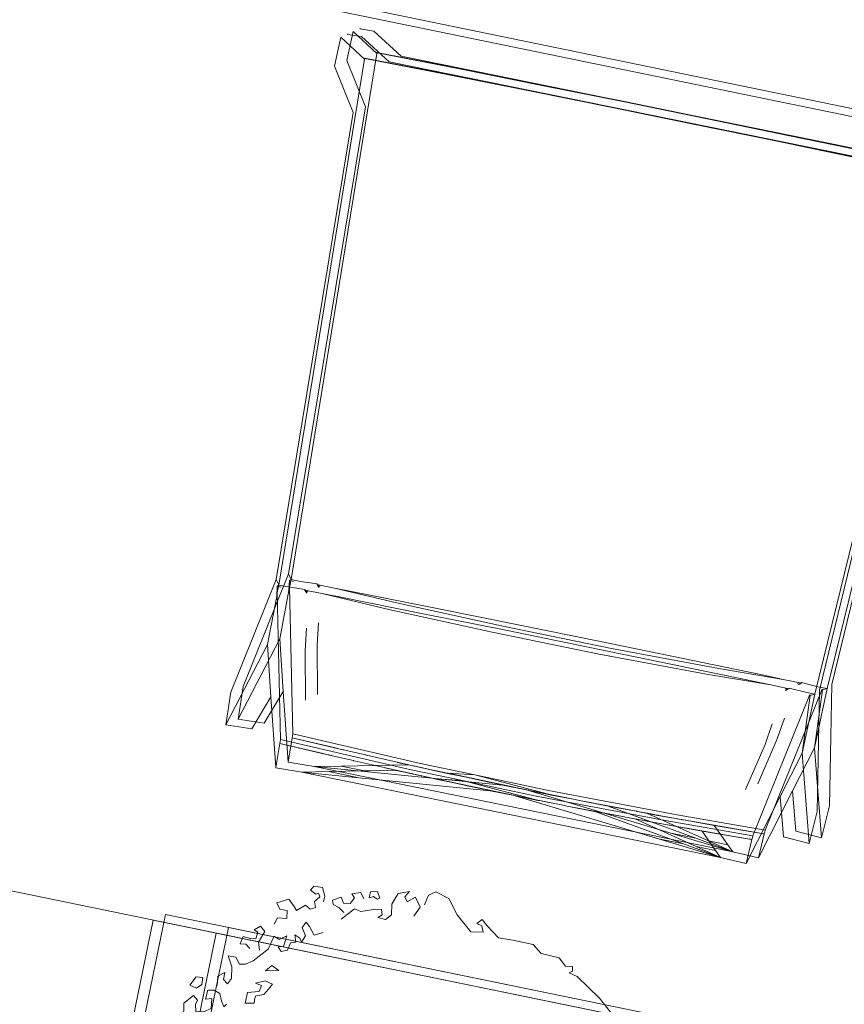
# Model space of a CAD drawing. Header units: metres. Extents: x -94 to 293, y -795 to -637.
# Tile 16 of 48: x 33.257 to 33.9, y -705.733 to -704.965. Entities that reach past the tile are written whole.
import ezdxf
from ezdxf.xclip import XClip

# ---------------------------------------------------------------- set-up
doc = ezdxf.new("R2010")
doc.units = ezdxf.units.M
doc.header["$MEASUREMENT"] = 0
doc.header["$XCLIPFRAME"] = 0
doc.linetypes.add('Przerywana długa', pattern=[1.3, 1, -0.3])
for name, color, linetype, lineweight in [('0_Nr_pióra__92', 7, 'Continuous', 13), ('Mapa Poniatowa - do zatwierdzenia (3)_39_0_Nr_pióra__1', 7, 'Continuous', 13), ('PZT - ogródek_Nr_pióra__101', 7, 'Continuous', 5), ('PZT - ogródek_Nr_pióra__161', 7, 'Continuous', 5)]:
    doc.layers.add(name, color=color, linetype=linetype, lineweight=lineweight)
doc.layers.add('PZT - ogródek', color=7, linetype='Continuous')
doc.layers.add('PZT MDCP', color=7, linetype='Continuous')
picture_1 = doc.add_image_def('image1.tif', size_in_pixel=(3509, 6496))

# ---------------------------------------------------------------- blocks, each defined once
blk = doc.blocks.new('Rysunek_1_39', base_point=(43.89852, -710.76603))
at = {"layer": 'Mapa Poniatowa - do zatwierdzenia (3)_39_0_Nr_pióra__1'}
image = blk.add_image(picture_1, insert=(-93.59662, -636.5063), size_in_units=(148.51944, 274.99028), rotation=-90, dxfattribs=at)
image.set_boundary_path([(-0.5, -0.5), (3508.5, 6495.5)])
blk = doc.blocks.new('Dach_1', base_point=(32.78657, -701.26057))
at = {"layer": '0_Nr_pióra__92', "linetype": 'Przerywana długa', "flags": 128}
blk.add_lwpolyline([(31.94126, -705.37556), (34.39012, -705.87862)], dxfattribs=at)
blk = doc.blocks.new('Drzewo rzut 19_2')
at = {"layer": 'PZT - ogródek_Nr_pióra__101', "linetype": 'Continuous'}
for p, q in [((-0.03007, 0.18907), (0.00846, 0.19893)), ((0.00846, 0.19893), (0.03048, 0.19866)), ((0.03048, 0.19866), (0.05926, 0.19147)), ((-0.08643, 0.17648), (-0.06845, 0.18427)), ((-0.06845, 0.18427), (-0.05466, 0.18727)), ((-0.05466, 0.18727), (-0.03727, 0.18727)), ((-0.03727, 0.18727), (-0.03007, 0.18907)), ((0.05926, 0.19147), (0.06945, 0.18067)), ((0.06945, 0.18067), (0.07845, 0.18727)), ((0.07845, 0.18727), (0.08924, 0.18487)), ((0.08924, 0.18487), (0.11038, 0.16837)), ((-0.10382, 0.16868), (-0.08643, 0.17648)), ((-0.138, 0.1429), (-0.11739, 0.16564)), ((-0.11739, 0.16564), (-0.10382, 0.16868)), ((0.11038, 0.16837), (0.11823, 0.14654)), ((0.11823, 0.14654), (0.13395, 0.13345)), ((-0.15179, 0.12312), (-0.138, 0.1429)), ((0.13395, 0.13345), (0.15752, 0.11948)), ((-0.15359, 0.11652), (-0.15179, 0.12312)), ((-0.15898, 0.11832), (-0.15538, 0.11892)), ((-0.15838, 0.11292), (-0.15898, 0.11832)), ((-0.15538, 0.11892), (-0.15359, 0.11652)), ((0.15752, 0.11948), (0.16363, 0.10988)), ((-0.16378, 0.10693), (-0.15838, 0.11292)), ((0.16363, 0.10988), (0.16084, 0.10628)), ((-0.16498, 0.09254), (-0.16378, 0.10693)), ((0.16084, 0.10628), (0.1567, 0.1049)), ((0.1567, 0.1049), (0.16014, 0.10115)), ((0.16014, 0.10115), (0.16887, 0.10115)), ((0.16887, 0.10115), (0.18196, 0.07758)), ((-0.17097, 0.08534), (-0.16498, 0.09254)), ((-0.17157, 0.06915), (-0.17097, 0.08534)), ((0.18196, 0.07758), (0.19418, 0.054)), ((-0.17157, 0.05776), (-0.17157, 0.06915)), ((-0.17937, 0.04757), (-0.17157, 0.05776)), ((0.19418, 0.054), (0.19942, 0.04964)), ((-0.18356, 0.04277), (-0.17937, 0.04757)), ((0.19942, 0.04964), (0.19768, 0.0444)), ((-0.17997, 0.03918), (-0.18356, 0.04277)), ((-0.17877, 0.04337), (-0.17997, 0.03918)), ((-0.17397, 0.04517), (-0.17877, 0.04337)), ((-0.17277, 0.03558), (-0.17397, 0.04517)), ((0.19331, 0.0444), (0.18545, 0.02258)), ((0.19768, 0.0444), (0.19331, 0.0444)), ((-0.18416, 0.02299), (-0.17277, 0.03558)), ((-0.19556, 0.01459), (-0.18416, 0.02299)), ((0.18545, 0.02258), (0.18953, -0.01782)), ((-0.19915, 0.0038), (-0.19556, 0.01459)), ((-0.19556, -0.0016), (-0.19915, 0.0038)), ((-0.18776, -0.00339), (-0.19556, -0.0016)), ((-0.19256, -0.01119), (-0.18536, -0.00639)), ((-0.18536, -0.00639), (-0.17757, -0.00999)), ((-0.18776, -0.01718), (-0.19256, -0.01119)), ((-0.19316, -0.02498), (-0.19616, -0.01658)), ((-0.19616, -0.01658), (-0.19136, -0.01958)), ((-0.19136, -0.01958), (-0.18776, -0.01718)), ((0.18953, -0.01782), (0.19069, -0.04464)), ((-0.18416, -0.02858), (-0.19316, -0.02498)), ((-0.17577, -0.02738), (-0.18416, -0.02858)), ((-0.17157, -0.03157), (-0.17577, -0.02738)), ((-0.17877, -0.03577), (-0.17457, -0.03457)), ((-0.17817, -0.04057), (-0.17877, -0.03577)), ((-0.17457, -0.03457), (-0.17217, -0.03757)), ((-0.17217, -0.03757), (-0.17157, -0.03157)), ((-0.18711, -0.03864), (-0.19198, -0.04108)), ((-0.19198, -0.04108), (-0.19101, -0.04644)), ((-0.18759, -0.04352), (-0.18613, -0.04059)), ((-0.18613, -0.04693), (-0.18759, -0.04352)), ((-0.18613, -0.04059), (-0.18711, -0.03864)), ((-0.17457, -0.05136), (-0.17817, -0.04057)), ((0.19069, -0.04464), (0.17847, -0.07956)), ((-0.19101, -0.04644), (-0.18613, -0.04693)), ((-0.18467, -0.05083), (-0.18906, -0.05376)), ((-0.17577, -0.05676), (-0.17457, -0.05136)), ((-0.18906, -0.05376), (-0.18711, -0.06059)), ((-0.18711, -0.06059), (-0.18418, -0.05815)), ((-0.18418, -0.05815), (-0.1793, -0.06059)), ((-0.1793, -0.06059), (-0.17881, -0.06595)), ((-0.16618, -0.06575), (-0.17577, -0.05676)), ((-0.17881, -0.06595), (-0.1832, -0.06839)), ((-0.1832, -0.06839), (-0.17979, -0.07473)), ((-0.17638, -0.07376), (-0.17491, -0.06888)), ((-0.17491, -0.06888), (-0.1715, -0.06449)), ((-0.17979, -0.07473), (-0.17638, -0.07376)), ((-0.18174, -0.08108), (-0.18808, -0.084)), ((-0.18808, -0.084), (-0.18808, -0.09083)), ((-0.17735, -0.08156), (-0.18174, -0.08108)), ((-0.15658, -0.08913), (-0.15059, -0.08434)), ((-0.15059, -0.08434), (-0.15359, -0.07774)), ((0.17847, -0.07956), (0.14442, -0.11623)), ((-0.18808, -0.09083), (-0.18467, -0.09278)), ((-0.18467, -0.09278), (-0.18229, -0.08819)), ((-0.18329, -0.08624), (-0.18077, -0.08498)), ((-0.18229, -0.08819), (-0.18329, -0.08624)), ((-0.18077, -0.08498), (-0.17638, -0.08839)), ((-0.17638, -0.08839), (-0.17199, -0.08693)), ((-0.17003, -0.09083), (-0.17247, -0.09473)), ((-0.17199, -0.08693), (-0.17003, -0.09083)), ((-0.15958, -0.09213), (-0.15658, -0.08913)), ((-0.14879, -0.09093), (-0.15478, -0.09453)), ((-0.14339, -0.09333), (-0.14879, -0.09093)), ((-0.17247, -0.09473), (-0.16711, -0.10107)), ((-0.15478, -0.09453), (-0.15958, -0.09213)), ((-0.14819, -0.09933), (-0.14639, -0.09513)), ((-0.14279, -0.09753), (-0.14819, -0.09933)), ((-0.14639, -0.09513), (-0.14339, -0.09333)), ((-0.14159, -0.10172), (-0.14279, -0.09753)), ((-0.17003, -0.10351), (-0.17491, -0.10839)), ((-0.16711, -0.10107), (-0.17003, -0.10351)), ((-0.16613, -0.10839), (-0.15979, -0.10741)), ((-0.15979, -0.10741), (-0.1593, -0.11473)), ((-0.14279, -0.11072), (-0.14639, -0.10532)), ((-0.14639, -0.10532), (-0.138, -0.10652)), ((-0.1356, -0.10292), (-0.14159, -0.10172)), ((-0.138, -0.10652), (-0.1368, -0.11072)), ((-0.1338, -0.10772), (-0.1356, -0.10292)), ((-0.11881, -0.10712), (-0.12181, -0.11312)), ((-0.11701, -0.11731), (-0.11881, -0.10712)), ((-0.17491, -0.10839), (-0.17052, -0.11717)), ((-0.17052, -0.11717), (-0.16624, -0.11419)), ((-0.16624, -0.11419), (-0.16613, -0.10839)), ((-0.1593, -0.11473), (-0.15394, -0.11668)), ((-0.14459, -0.11491), (-0.14279, -0.11072)), ((-0.1404, -0.11611), (-0.14459, -0.11491)), ((-0.1368, -0.11072), (-0.1338, -0.10772)), ((-0.12181, -0.11312), (-0.11701, -0.11731)), ((-0.1076, -0.11034), (-0.10906, -0.11619)), ((-0.10321, -0.11278), (-0.1076, -0.11034)), ((-0.09833, -0.11571), (-0.10321, -0.11278)), ((-0.14699, -0.12271), (-0.15059, -0.12691)), ((-0.138, -0.12631), (-0.14699, -0.12271)), ((-0.1338, -0.11791), (-0.1404, -0.11611)), ((-0.12301, -0.12811), (-0.1338, -0.11791)), ((-0.10906, -0.11619), (-0.10614, -0.12351)), ((-0.10614, -0.12351), (-0.10516, -0.11863)), ((-0.10516, -0.11863), (-0.10028, -0.11961)), ((-0.10028, -0.11961), (-0.09784, -0.12839)), ((-0.09638, -0.12156), (-0.09833, -0.11571)), ((-0.09443, -0.12205), (-0.09638, -0.12156)), ((-0.09053, -0.12205), (-0.09443, -0.12205)), ((-0.08955, -0.12888), (-0.09053, -0.12205)), ((0.14442, -0.11623), (0.13395, -0.14329)), ((-0.15059, -0.12691), (-0.14699, -0.1311)), ((-0.14699, -0.1311), (-0.14579, -0.12811)), ((-0.14579, -0.12811), (-0.1404, -0.12871)), ((-0.1404, -0.12871), (-0.1398, -0.1329)), ((-0.132, -0.12451), (-0.138, -0.12631)), ((-0.11941, -0.1335), (-0.12301, -0.12811)), ((-0.09784, -0.12839), (-0.08955, -0.12888)), ((-0.1398, -0.1329), (-0.1404, -0.1389)), ((-0.135, -0.1359), (-0.132, -0.1323)), ((-0.1344, -0.1401), (-0.135, -0.1359)), ((-0.11881, -0.1383), (-0.11941, -0.1335)), ((-0.1404, -0.1389), (-0.1344, -0.1401)), ((-0.12361, -0.1419), (-0.11881, -0.1383)), ((-0.12361, -0.14789), (-0.12361, -0.1419)), ((-0.11581, -0.14369), (-0.12361, -0.14789)), ((-0.10682, -0.1425), (-0.11581, -0.14369)), ((-0.10202, -0.14489), (-0.10682, -0.1425)), ((-0.10502, -0.14849), (-0.10202, -0.14489)), ((-0.08823, -0.14729), (-0.08404, -0.14489)), ((-0.08404, -0.14489), (-0.08643, -0.14309)), ((0.10863, -0.1398), (0.10601, -0.14329)), ((0.10601, -0.14329), (0.1095, -0.14678)), ((0.113, -0.14067), (0.10863, -0.1398)), ((0.11823, -0.14591), (0.113, -0.14067)), ((0.13395, -0.14329), (0.12871, -0.14678)), ((-0.10682, -0.15329), (-0.11042, -0.14849)), ((-0.11042, -0.14849), (-0.10502, -0.14849)), ((-0.09962, -0.15269), (-0.10682, -0.15329)), ((-0.09543, -0.15449), (-0.09363, -0.14969)), ((-0.09363, -0.14969), (-0.08823, -0.14729)), ((0.1095, -0.14678), (0.11232, -0.15518)), ((0.12871, -0.14678), (0.11823, -0.14591)), ((-0.09483, -0.15928), (-0.09543, -0.15449)), ((-0.08763, -0.15988), (-0.09483, -0.15928)), ((-0.08104, -0.15449), (-0.08883, -0.15509)), ((-0.08883, -0.15509), (-0.08763, -0.15988)), ((-0.07744, -0.15988), (-0.08104, -0.15449)), ((-0.07684, -0.16588), (-0.07744, -0.15988)), ((0.09943, -0.15808), (0.09763, -0.17008)), ((0.1073, -0.15887), (0.09943, -0.15808)), ((0.11232, -0.15518), (0.1073, -0.15887)), ((-0.09843, -0.16468), (-0.10382, -0.16468)), ((-0.10382, -0.16468), (-0.10342, -0.16995)), ((-0.09483, -0.16828), (-0.09843, -0.16468)), ((-0.09636, -0.17373), (-0.09483, -0.16828)), ((-0.08883, -0.16948), (-0.08583, -0.16588)), ((-0.08583, -0.16588), (-0.08224, -0.16708)), ((-0.08224, -0.16708), (-0.07684, -0.16588)), ((0.08384, -0.16228), (0.07785, -0.16408)), ((0.07785, -0.16408), (0.08145, -0.16888)), ((0.08145, -0.16888), (0.08444, -0.17787)), ((0.08744, -0.16468), (0.08384, -0.16228)), ((0.08504, -0.16828), (0.08744, -0.16468)), ((0.09145, -0.169), (0.08504, -0.16828)), ((-0.10342, -0.16995), (-0.09636, -0.17373)), ((-0.08164, -0.17607), (-0.08883, -0.16948)), ((-0.06905, -0.17427), (-0.08164, -0.17607)), ((-0.06425, -0.18267), (-0.06905, -0.17427)), ((-0.02048, -0.17787), (-0.01928, -0.17187)), ((-0.01928, -0.17187), (-0.01449, -0.16948)), ((-0.01449, -0.16948), (-0.00969, -0.17068)), ((0.0089, -0.18027), (0.0041, -0.17607)), ((0.0041, -0.17607), (0.0047, -0.18267)), ((0.07005, -0.17487), (0.06466, -0.17787)), ((0.0793, -0.17543), (0.07005, -0.17487)), ((0.07845, -0.17847), (0.0793, -0.17543)), ((0.09763, -0.17008), (0.09145, -0.169)), ((-0.05705, -0.17847), (-0.06425, -0.18267)), ((-0.04866, -0.18147), (-0.05705, -0.17847)), ((-0.03487, -0.18087), (-0.04866, -0.18147)), ((-0.02768, -0.18147), (-0.03487, -0.18087)), ((-0.02768, -0.18447), (-0.02768, -0.18147)), ((-0.01688, -0.18147), (-0.02048, -0.17787)), ((-0.00729, -0.18027), (-0.01688, -0.18147)), ((-0.00609, -0.18506), (-0.00729, -0.18027)), ((0.0047, -0.18267), (0.0059, -0.18926)), ((0.0107, -0.18566), (0.0089, -0.18027)), ((0.01669, -0.18327), (0.0107, -0.18566)), ((0.02449, -0.18686), (0.01669, -0.18327)), ((0.06466, -0.17787), (0.05447, -0.18866)), ((0.07905, -0.18147), (0.07845, -0.17847)), ((0.08444, -0.17787), (0.07905, -0.18147)), ((-0.03247, -0.18506), (-0.02768, -0.18447)), ((-0.02947, -0.18986), (-0.03247, -0.18506)), ((-0.01628, -0.19226), (-0.02947, -0.18986)), ((-0.01029, -0.18626), (-0.01628, -0.19226)), ((0.0005, -0.18566), (-0.00609, -0.18506)), ((-0.0007, -0.19106), (0.0005, -0.18566)), ((0.0059, -0.18926), (-0.0007, -0.19106)), ((0.0119, -0.19166), (0.0083, -0.19945)), ((0.01609, -0.19166), (0.0119, -0.19166)), ((0.01609, -0.19706), (0.01609, -0.19166)), ((0.02868, -0.18926), (0.02449, -0.18686)), ((0.02611, -0.19244), (0.02868, -0.18926)), ((0.0345, -0.19083), (0.02611, -0.19244)), ((0.03588, -0.18447), (0.03348, -0.18746)), ((0.03348, -0.18746), (0.0345, -0.19083)), ((0.04325, -0.18875), (0.03588, -0.18447)), ((0.04607, -0.19346), (0.04325, -0.18875)), ((0.05566, -0.19106), (0.05027, -0.19466)), ((0.05447, -0.18866), (0.05566, -0.19106)), ((0.0083, -0.19945), (0.01609, -0.19706)), ((0.05027, -0.19466), (0.04607, -0.19346))]:
    blk.add_line(p, q, dxfattribs=at)

msp = doc.modelspace()

# ---------------------------------------------------------------- linework, layer by layer
at = {"layer": 'PZT - ogródek_Nr_pióra__101', "linetype": 'Continuous'}
for p, q in [((33.50276, -705.00163), (33.50765, -704.97901)), ((33.51235, -704.99726), (33.51723, -704.97464))]:
    msp.add_line(p, q, dxfattribs=at)
at = {"layer": 'PZT - ogródek_Nr_pióra__161', "linetype": 'Continuous'}
for p, q in [((33.51565, -704.95433), (34.00754, -705.05538)), ((33.50607, -704.9587), (33.99796, -705.05974)), ((33.52615, -704.99598), (33.50765, -704.97901)), ((33.51309, -704.9763), (33.51297, -704.97677)), ((33.51297, -704.97677), (33.52395, -704.97853)), ((33.53573, -704.99161), (33.51723, -704.97464)), ((33.52268, -704.97193), (33.52256, -704.97241)), ((33.52256, -704.97241), (33.53354, -704.97417)), ((33.54528, -704.9981), (33.52395, -704.97853)), ((33.55487, -704.99373), (33.53354, -704.97417)), ((33.46903, -705.40181), (33.53588, -704.99174)), ((33.53589, -704.99082), (33.53573, -704.99161)), ((33.53601, -704.99109), (33.53588, -704.99174)), ((33.60013, -705.00345), (33.53589, -704.99082)), ((33.53601, -704.99109), (33.53589, -704.99082)), ((33.6002, -705.00371), (33.53601, -704.99109)), ((33.96724, -705.07769), (33.55487, -704.99373)), ((33.45945, -705.40617), (33.52629, -704.99611)), ((33.5174, -705.03774), (33.50276, -705.00163)), ((33.52699, -705.03338), (33.51235, -704.99726)), ((33.52631, -704.99519), (33.52615, -704.99598)), ((33.52642, -704.99546), (33.52629, -704.99611)), ((33.59054, -705.00781), (33.52631, -704.99519)), ((33.52642, -704.99546), (33.52631, -704.99519)), ((33.59061, -705.00807), (33.52642, -704.99546)), ((33.95765, -705.08205), (33.54528, -704.9981)), ((33.65488, -705.02061), (33.59054, -705.00781)), ((33.6549, -705.02086), (33.59061, -705.00807)), ((33.66447, -705.01624), (33.60013, -705.00345)), ((33.66449, -705.0165), (33.6002, -705.00371)), ((33.72885, -705.0292), (33.66447, -705.01624)), ((33.72883, -705.02944), (33.66449, -705.0165)), ((33.71927, -705.03357), (33.65488, -705.02061)), ((33.71924, -705.03381), (33.6549, -705.02086)), ((33.79316, -705.04254), (33.72883, -705.02944)), ((33.79323, -705.04231), (33.72885, -705.0292)), ((33.45728, -705.40177), (33.5174, -705.03774)), ((33.46686, -705.3974), (33.52699, -705.03338)), ((33.78358, -705.04691), (33.71924, -705.03381)), ((33.78365, -705.04668), (33.71927, -705.03357)), ((33.84786, -705.06015), (33.78358, -705.04691)), ((33.84798, -705.05992), (33.78365, -705.04668)), ((33.85744, -705.05578), (33.79316, -705.04254)), ((33.85756, -705.05556), (33.79323, -705.04231)), ((33.92161, -705.06915), (33.85744, -705.05578)), ((33.92178, -705.06893), (33.85756, -705.05556)), ((33.91203, -705.07351), (33.84786, -705.06015)), ((33.9122, -705.0733), (33.84798, -705.05992)), ((33.88669, -705.48684), (33.98549, -705.08328)), ((33.8771, -705.49121), (33.97591, -705.08765)), ((33.9774, -705.12508), (33.89041, -705.48363)), ((33.96781, -705.12944), (33.88082, -705.488)), ((33.43162, -705.48521), (33.46686, -705.3974)), ((33.46686, -705.3974), (33.46897, -705.40168)), ((33.42203, -705.48958), (33.45728, -705.40177)), ((33.45728, -705.40177), (33.45939, -705.40604)), ((33.45773, -705.41468), (33.45808, -705.407)), ((33.45939, -705.40604), (33.45808, -705.407)), ((33.45808, -705.407), (33.45819, -705.41227)), ((33.45916, -705.40723), (33.45819, -705.41227)), ((33.45939, -705.40604), (33.45916, -705.40723)), ((33.46118, -705.40765), (33.45916, -705.40723)), ((33.45945, -705.40617), (33.45939, -705.40604)), ((33.46664, -705.40759), (33.45945, -705.40617)), ((33.47973, -705.40953), (33.46664, -705.40759)), ((33.46731, -705.41032), (33.46766, -705.40264)), ((33.46897, -705.40168), (33.46766, -705.40264)), ((33.46766, -705.40264), (33.46778, -705.4079)), ((33.46875, -705.40286), (33.46778, -705.4079)), ((33.46778, -705.4079), (33.47029, -705.52223)), ((33.46897, -705.40168), (33.46875, -705.40286)), ((33.47077, -705.40328), (33.46875, -705.40286)), ((33.46903, -705.40181), (33.46897, -705.40168)), ((33.47623, -705.40322), (33.46903, -705.40181)), ((33.48932, -705.40517), (33.47623, -705.40322)), ((33.48905, -705.40539), (33.48932, -705.40517)), ((33.48922, -705.40577), (33.48905, -705.40539)), ((33.48932, -705.40517), (33.48922, -705.40577)), ((33.48922, -705.40577), (33.49136, -705.40723)), ((33.49012, -705.40694), (33.48922, -705.40577)), ((33.48922, -705.40577), (33.48965, -705.40586)), ((33.49127, -705.40712), (33.48965, -705.40586)), ((33.48965, -705.40586), (33.49043, -705.40601)), ((33.49092, -705.40798), (33.49012, -705.40694)), ((33.49043, -705.40601), (33.50282, -705.40846)), ((33.50282, -705.40846), (33.55228, -705.4202)), ((33.50282, -705.40846), (33.51722, -705.4113)), ((33.45048, -705.45241), (33.45773, -705.41468)), ((33.45819, -705.41227), (33.46071, -705.5266)), ((33.46007, -705.44805), (33.46731, -705.41032)), ((33.47946, -705.40975), (33.47973, -705.40953)), ((33.47963, -705.41014), (33.47946, -705.40975)), ((33.47973, -705.40953), (33.47963, -705.41014)), ((33.47963, -705.41014), (33.48177, -705.4116)), ((33.48054, -705.41131), (33.47963, -705.41014)), ((33.47963, -705.41014), (33.48007, -705.41022)), ((33.48169, -705.41149), (33.48007, -705.41022)), ((33.48007, -705.41022), (33.48085, -705.41038)), ((33.48134, -705.41235), (33.48054, -705.41131)), ((33.48085, -705.41038), (33.49323, -705.41282)), ((33.49323, -705.41282), (33.5427, -705.42457)), ((33.49323, -705.41282), (33.50763, -705.41566)), ((33.50763, -705.41566), (33.57192, -705.42845)), ((33.51722, -705.4113), (33.58151, -705.42408)), ((33.5427, -705.42457), (33.62578, -705.44289)), ((33.55228, -705.4202), (33.63537, -705.43853)), ((33.58151, -705.42408), (33.64585, -705.43703)), ((33.57192, -705.42845), (33.63626, -705.4414)), ((33.47981, -705.45735), (33.48084, -705.43981)), ((33.4894, -705.45299), (33.49042, -705.43544)), ((33.63537, -705.43853), (33.71875, -705.4555)), ((33.64585, -705.43703), (33.71018, -705.45013)), ((33.62578, -705.44289), (33.70916, -705.45987)), ((33.63626, -705.4414), (33.7006, -705.4545)), ((33.45048, -705.45241), (33.41799, -705.51504)), ((33.46007, -705.44805), (33.42758, -705.51068)), ((33.45324, -705.49335), (33.45048, -705.45241)), ((33.46283, -705.48899), (33.46007, -705.44805)), ((33.48966, -705.49137), (33.4894, -705.45299)), ((33.7006, -705.4545), (33.76488, -705.46773)), ((33.71018, -705.45013), (33.77446, -705.46337)), ((33.48007, -705.49573), (33.47981, -705.45735)), ((33.70916, -705.45987), (33.7928, -705.47548)), ((33.71875, -705.4555), (33.80238, -705.47112)), ((33.76488, -705.46773), (33.82905, -705.4811)), ((33.77446, -705.46337), (33.83863, -705.47673)), ((33.7928, -705.47548), (33.84298, -705.48402)), ((33.80238, -705.47112), (33.85257, -705.47966)), ((33.83863, -705.47673), (33.85257, -705.47966)), ((33.42758, -705.51068), (33.43162, -705.48521)), ((33.82905, -705.4811), (33.84298, -705.48402)), ((33.84298, -705.48402), (33.85589, -705.48674)), ((33.85257, -705.47966), (33.86547, -705.48237)), ((33.86547, -705.48237), (33.86364, -705.48292)), ((33.86384, -705.48388), (33.86511, -705.48328)), ((33.86511, -705.48328), (33.86656, -705.4826)), ((33.86547, -705.48237), (33.86656, -705.4826)), ((33.86656, -705.4826), (33.86664, -705.48228)), ((33.86685, -705.48233), (33.86656, -705.4826)), ((33.86664, -705.48228), (33.86671, -705.482)), ((33.87952, -705.48533), (33.86671, -705.482)), ((33.88654, -705.48681), (33.87952, -705.48533)), ((33.89041, -705.48363), (33.88852, -705.57824)), ((33.41799, -705.51504), (33.42203, -705.48958)), ((33.43842, -705.5181), (33.45324, -705.49335)), ((33.448, -705.51374), (33.46283, -705.48899)), ((33.45696, -705.54847), (33.45324, -705.49335)), ((33.46654, -705.54411), (33.46283, -705.48899)), ((33.82886, -705.60155), (33.87329, -705.49155)), ((33.83845, -705.59719), (33.88288, -705.48719)), ((33.85589, -705.48674), (33.85405, -705.48728)), ((33.85425, -705.48824), (33.85552, -705.48765)), ((33.85552, -705.48765), (33.85698, -705.48696)), ((33.85589, -705.48674), (33.85698, -705.48696)), ((33.85698, -705.48696), (33.85705, -705.48664)), ((33.85726, -705.48669), (33.85698, -705.48696)), ((33.85705, -705.48664), (33.85712, -705.48637)), ((33.86993, -705.48969), (33.85712, -705.48637)), ((33.87721, -705.49111), (33.86728, -705.53727)), ((33.87355, -705.49209), (33.86728, -705.53727)), ((33.87695, -705.49118), (33.86993, -705.48969)), ((33.87355, -705.49209), (33.87695, -705.49118)), ((33.8868, -705.48674), (33.87686, -705.5329)), ((33.88313, -705.48773), (33.87686, -705.5329)), ((33.8771, -705.49121), (33.87695, -705.49118)), ((33.87721, -705.49111), (33.8771, -705.49121)), ((33.88082, -705.488), (33.87893, -705.5826)), ((33.88313, -705.48773), (33.88654, -705.48681)), ((33.88669, -705.48684), (33.88654, -705.48681)), ((33.8868, -705.48674), (33.88669, -705.48684)), ((33.41799, -705.51504), (33.43842, -705.5181)), ((33.42758, -705.51068), (33.448, -705.51374)), ((33.84389, -705.51418), (33.83835, -705.53035)), ((33.85348, -705.50981), (33.84794, -705.52598)), ((33.47004, -705.52372), (33.46978, -705.52521)), ((33.47029, -705.52223), (33.47004, -705.52372)), ((33.47029, -705.52223), (33.56976, -705.54527)), ((33.46019, -705.52957), (33.45696, -705.54847)), ((33.46045, -705.52809), (33.46019, -705.52957)), ((33.46019, -705.52957), (33.49763, -705.53848)), ((33.46019, -705.52957), (33.49407, -705.53749)), ((33.46071, -705.5266), (33.46045, -705.52809)), ((33.46071, -705.5266), (33.56018, -705.54964)), ((33.46978, -705.52521), (33.46654, -705.54411)), ((33.46978, -705.52521), (33.50722, -705.53412)), ((33.46978, -705.52521), (33.50366, -705.53312)), ((33.82318, -705.56542), (33.83835, -705.53035)), ((33.83276, -705.56105), (33.84794, -705.52598)), ((33.49763, -705.53848), (33.49407, -705.53749)), ((33.49763, -705.53848), (33.51753, -705.54297)), ((33.49763, -705.53848), (33.49869, -705.53857)), ((33.5006, -705.53901), (33.49763, -705.53848)), ((33.50722, -705.53412), (33.50366, -705.53312)), ((33.50722, -705.53412), (33.52711, -705.5386)), ((33.50722, -705.53412), (33.50827, -705.5342)), ((33.51018, -705.53465), (33.50722, -705.53412)), ((33.52723, -705.53863), (33.52711, -705.5386)), ((33.52744, -705.53868), (33.52726, -705.53863)), ((33.52744, -705.53868), (33.52747, -705.53868)), ((33.52756, -705.53871), (33.52747, -705.53868)), ((33.52777, -705.53875), (33.52756, -705.53871)), ((33.56991, -705.54825), (33.52777, -705.53875)), ((33.86728, -705.53727), (33.85026, -705.57085)), ((33.87686, -705.5329), (33.85985, -705.56648)), ((33.87269, -705.60761), (33.86728, -705.53727)), ((33.88228, -705.60325), (33.87686, -705.5329)), ((33.46654, -705.54414), (33.46654, -705.54411)), ((33.46654, -705.54414), (33.4869, -705.54765)), ((33.50786, -705.54723), (33.4869, -705.54765)), ((33.56015, -705.54617), (33.50786, -705.54723)), ((33.53144, -705.55203), (33.50786, -705.54723)), ((33.51764, -705.54299), (33.51753, -705.54297)), ((33.51786, -705.54304), (33.51768, -705.543)), ((33.51786, -705.54304), (33.51788, -705.54305)), ((33.51798, -705.54307), (33.51788, -705.54305)), ((33.51819, -705.54312), (33.51798, -705.54307)), ((33.56032, -705.55261), (33.51819, -705.54312)), ((33.55162, -705.54433), (33.56015, -705.54617)), ((33.56037, -705.54622), (33.56015, -705.54617)), ((33.56569, -705.54737), (33.56037, -705.54622)), ((33.56569, -705.54737), (33.58944, -705.55265)), ((33.57334, -705.54902), (33.56569, -705.54737)), ((33.56976, -705.54527), (33.61208, -705.55419)), ((33.45696, -705.5485), (33.45696, -705.54847)), ((33.45696, -705.5485), (33.47732, -705.55202)), ((33.49828, -705.55159), (33.47732, -705.55202)), ((33.47732, -705.55202), (33.80363, -705.61845)), ((33.47732, -705.55202), (33.52186, -705.55639)), ((33.4869, -705.54765), (33.81322, -705.61409)), ((33.4869, -705.54765), (33.53144, -705.55203)), ((33.55056, -705.55054), (33.49828, -705.55159)), ((33.52186, -705.55639), (33.49828, -705.55159)), ((33.53144, -705.55203), (33.63374, -705.56208)), ((33.54204, -705.54869), (33.55056, -705.55054)), ((33.55078, -705.55058), (33.55056, -705.55054)), ((33.5561, -705.55173), (33.55078, -705.55058)), ((33.5561, -705.55173), (33.57986, -705.55702)), ((33.56376, -705.55339), (33.5561, -705.55173)), ((33.56018, -705.54964), (33.60249, -705.55856)), ((33.56032, -705.55261), (33.56376, -705.55339)), ((33.56387, -705.55341), (33.57986, -705.55702)), ((33.57893, -705.55667), (33.56387, -705.55341)), ((33.56991, -705.54825), (33.57334, -705.54902)), ((33.57346, -705.54905), (33.58944, -705.55265)), ((33.58851, -705.5523), (33.57346, -705.54905)), ((33.58851, -705.5523), (33.59044, -705.55272)), ((33.58944, -705.55265), (33.58851, -705.5523)), ((33.59044, -705.55272), (33.58944, -705.55265)), ((33.58944, -705.55265), (33.60795, -705.55651)), ((33.59044, -705.55272), (33.60795, -705.55651)), ((33.59125, -705.55277), (33.59044, -705.55272)), ((33.59125, -705.55277), (33.61471, -705.55792)), ((33.61208, -705.55419), (33.59125, -705.55277)), ((33.59132, -705.55278), (33.65275, -705.56587)), ((33.61208, -705.55419), (33.66967, -705.56632)), ((33.61208, -705.55419), (33.66846, -705.56892)), ((33.52186, -705.55639), (33.62416, -705.56645)), ((33.57893, -705.55667), (33.58085, -705.55708)), ((33.57986, -705.55702), (33.57893, -705.55667)), ((33.58085, -705.55708), (33.57986, -705.55702)), ((33.57986, -705.55702), (33.59837, -705.56087)), ((33.58085, -705.55708), (33.59837, -705.56087)), ((33.58166, -705.55714), (33.58085, -705.55708)), ((33.58166, -705.55714), (33.60512, -705.56228)), ((33.60249, -705.55856), (33.58166, -705.55714)), ((33.58174, -705.55714), (33.64317, -705.57023)), ((33.59837, -705.56087), (33.61889, -705.5653)), ((33.59837, -705.56087), (33.64352, -705.5703)), ((33.60249, -705.55856), (33.66009, -705.57069)), ((33.60249, -705.55856), (33.65887, -705.57329)), ((33.60624, -705.56252), (33.60512, -705.56228)), ((33.64302, -705.5702), (33.60624, -705.56252)), ((33.60795, -705.55651), (33.62848, -705.56093)), ((33.60795, -705.55651), (33.6531, -705.56594)), ((33.61583, -705.55815), (33.61471, -705.55792)), ((33.6526, -705.56584), (33.61583, -705.55815)), ((33.63239, -705.56179), (33.62848, -705.56093)), ((33.63239, -705.56179), (33.63374, -705.56208)), ((33.63374, -705.56208), (33.6526, -705.56584)), ((33.6228, -705.56615), (33.61889, -705.5653)), ((33.6228, -705.56615), (33.62416, -705.56645)), ((33.62416, -705.56645), (33.64302, -705.5702)), ((33.64302, -705.5702), (33.64352, -705.5703)), ((33.64352, -705.5703), (33.64357, -705.57032)), ((33.64357, -705.57032), (33.64405, -705.57039)), ((33.75534, -705.60393), (33.64357, -705.57032)), ((33.64462, -705.57051), (33.64405, -705.57039)), ((33.6526, -705.56584), (33.6531, -705.56594)), ((33.6531, -705.56594), (33.65315, -705.56595)), ((33.65315, -705.56595), (33.65363, -705.56603)), ((33.76493, -705.59957), (33.65315, -705.56595)), ((33.65421, -705.56615), (33.65363, -705.56603)), ((33.65432, -705.56619), (33.65421, -705.56615)), ((33.67095, -705.56963), (33.65432, -705.56619)), ((33.65615, -705.56654), (33.65432, -705.56619)), ((33.65615, -705.56654), (33.66962, -705.56923)), ((33.65615, -705.56654), (33.67095, -705.56963)), ((33.66846, -705.56892), (33.65615, -705.56654)), ((33.66846, -705.56892), (33.66962, -705.56923)), ((33.69037, -705.57335), (33.66962, -705.56923)), ((33.66962, -705.56923), (33.67196, -705.56983)), ((33.66967, -705.56632), (33.76999, -705.58537)), ((33.67095, -705.56963), (33.67196, -705.56983)), ((33.67196, -705.56983), (33.67185, -705.56967)), ((33.67196, -705.56983), (33.69037, -705.57335)), ((33.85985, -705.56648), (33.83333, -705.61881)), ((33.85985, -705.56648), (33.86228, -705.59808)), ((33.64473, -705.57056), (33.64462, -705.57051)), ((33.66137, -705.57399), (33.64473, -705.57056)), ((33.64656, -705.57091), (33.64473, -705.57056)), ((33.64656, -705.57091), (33.66004, -705.57359)), ((33.64656, -705.57091), (33.66137, -705.57399)), ((33.65887, -705.57329), (33.64656, -705.57091)), ((33.65887, -705.57329), (33.66004, -705.57359)), ((33.68078, -705.57772), (33.66004, -705.57359)), ((33.66004, -705.57359), (33.66237, -705.5742)), ((33.66009, -705.57069), (33.7604, -705.58974)), ((33.66137, -705.57399), (33.66237, -705.5742)), ((33.66237, -705.5742), (33.66226, -705.57403)), ((33.66237, -705.5742), (33.68078, -705.57772)), ((33.68082, -705.57773), (33.68078, -705.57772)), ((33.68082, -705.57773), (33.68411, -705.57838)), ((33.6904, -705.57336), (33.69037, -705.57335)), ((33.6904, -705.57336), (33.69369, -705.57402)), ((33.69369, -705.57402), (33.71616, -705.57849)), ((33.69369, -705.57402), (33.73829, -705.58252)), ((33.85026, -705.57085), (33.82375, -705.62318)), ((33.85026, -705.57085), (33.8527, -705.60245)), ((33.68411, -705.57838), (33.70657, -705.58285)), ((33.68411, -705.57838), (33.7287, -705.58688)), ((33.70657, -705.58285), (33.7287, -705.58688)), ((33.77489, -705.60791), (33.70657, -705.58285)), ((33.71616, -705.57849), (33.73829, -705.58252)), ((33.78447, -705.60355), (33.71616, -705.57849)), ((33.73848, -705.58255), (33.73829, -705.58252)), ((33.73903, -705.58266), (33.73848, -705.58255)), ((33.73903, -705.58266), (33.74669, -705.58412)), ((33.73903, -705.58266), (33.7464, -705.58399)), ((33.7464, -705.58399), (33.74669, -705.58412)), ((33.7464, -705.58399), (33.75228, -705.58506)), ((33.74669, -705.58412), (33.75473, -705.58566)), ((33.74669, -705.58412), (33.79421, -705.60553)), ((33.75228, -705.58506), (33.75266, -705.58515)), ((33.75266, -705.58515), (33.75476, -705.58552)), ((33.75266, -705.58515), (33.75473, -705.58566)), ((33.75473, -705.58566), (33.75548, -705.58565)), ((33.75583, -705.58572), (33.75473, -705.58566)), ((33.75473, -705.58566), (33.7731, -705.58885)), ((33.75479, -705.58553), (33.75476, -705.58552)), ((33.75529, -705.58562), (33.75479, -705.58553)), ((33.75588, -705.58572), (33.75583, -705.58572)), ((33.75588, -705.58572), (33.7731, -705.58885)), ((33.76999, -705.58537), (33.83845, -705.59719)), ((33.87893, -705.5826), (33.87269, -705.60761)), ((33.88852, -705.57824), (33.88228, -705.60325)), ((33.72889, -705.58691), (33.7287, -705.58688)), ((33.72944, -705.58702), (33.72889, -705.58691)), ((33.72944, -705.58702), (33.7371, -705.58849)), ((33.72944, -705.58702), (33.73681, -705.58836)), ((33.73681, -705.58836), (33.7371, -705.58849)), ((33.73681, -705.58836), (33.7427, -705.58943)), ((33.7371, -705.58849), (33.74515, -705.59002)), ((33.7371, -705.58849), (33.78463, -705.60989)), ((33.7427, -705.58943), (33.74307, -705.58952)), ((33.74307, -705.58952), (33.74518, -705.58989)), ((33.74307, -705.58952), (33.74515, -705.59002)), ((33.74515, -705.59002), (33.7459, -705.59001)), ((33.74624, -705.59008), (33.74515, -705.59002)), ((33.74515, -705.59002), (33.76352, -705.59322)), ((33.74521, -705.58989), (33.74518, -705.58989)), ((33.7457, -705.58998), (33.74521, -705.58989)), ((33.74629, -705.59008), (33.74624, -705.59008)), ((33.74629, -705.59008), (33.76352, -705.59322)), ((33.7604, -705.58974), (33.82886, -705.60155)), ((33.76383, -705.59328), (33.76352, -705.59322)), ((33.76454, -705.5934), (33.76383, -705.59328)), ((33.76531, -705.59354), (33.76454, -705.5934)), ((33.77342, -705.58892), (33.7731, -705.58885)), ((33.77413, -705.58904), (33.77342, -705.58892)), ((33.7749, -705.58918), (33.77413, -705.58904)), ((33.7749, -705.58918), (33.79883, -705.59354)), ((33.7749, -705.58918), (33.83586, -705.5998)), ((33.78447, -705.60355), (33.76493, -705.59957)), ((33.81322, -705.61409), (33.76493, -705.59957)), ((33.76531, -705.59354), (33.78925, -705.5979)), ((33.76531, -705.59354), (33.82628, -705.60416)), ((33.78925, -705.5979), (33.82628, -705.60416)), ((33.7998, -705.61298), (33.78925, -705.5979)), ((33.79883, -705.59354), (33.83586, -705.5998)), ((33.80939, -705.60862), (33.79883, -705.59354)), ((33.83333, -705.61881), (33.83776, -705.60012)), ((33.83586, -705.5998), (33.83639, -705.59989)), ((33.83695, -705.59999), (33.83639, -705.59989)), ((33.83695, -705.59999), (33.83733, -705.60005)), ((33.83776, -705.60012), (33.83733, -705.60005)), ((33.83776, -705.60012), (33.8381, -705.59866)), ((33.8381, -705.59866), (33.83845, -705.59719)), ((33.86228, -705.59808), (33.88228, -705.60325)), ((33.77489, -705.60791), (33.75534, -705.60393)), ((33.80363, -705.61845), (33.75534, -705.60393)), ((33.80363, -705.61845), (33.77489, -705.60791)), ((33.81322, -705.61409), (33.78447, -705.60355)), ((33.80939, -705.60862), (33.79421, -705.60553)), ((33.79421, -705.60553), (33.81322, -705.61409)), ((33.81322, -705.61409), (33.80939, -705.60862)), ((33.82375, -705.62318), (33.82817, -705.60449)), ((33.82628, -705.60416), (33.8268, -705.60426)), ((33.82736, -705.60435), (33.8268, -705.60426)), ((33.82736, -705.60435), (33.82774, -705.60442)), ((33.82817, -705.60449), (33.82774, -705.60442)), ((33.82817, -705.60449), (33.82852, -705.60302)), ((33.82852, -705.60302), (33.82886, -705.60155)), ((33.8527, -705.60245), (33.87269, -705.60761)), ((33.7998, -705.61298), (33.78463, -705.60989)), ((33.78463, -705.60989), (33.80363, -705.61845)), ((33.80363, -705.61845), (33.7998, -705.61298)), ((33.81322, -705.61409), (33.83333, -705.61881)), ((33.80363, -705.61845), (33.82375, -705.62318))]:
    msp.add_line(p, q, dxfattribs=at)
at = {"layer": 'PZT - ogródek_Nr_pióra__161', "linetype": 'Continuous', "flags": 128}
for points in [[(33.36157, -705.66733), (34.39012, -705.87862), (34.28951, -706.36837), (33.26096, -706.15709)], [(33.37115, -705.66296), (34.39971, -705.87425), (34.2991, -706.36401), (33.27055, -706.15272)], [(33.41055, -705.67739), (34.34114, -705.86855), (34.26267, -706.25056), (33.33207, -706.0594)], [(33.42013, -705.67302), (34.35073, -705.86419), (34.27226, -706.2462), (33.34166, -706.05503)]]:
    msp.add_lwpolyline(points, close=True, dxfattribs=at)

# ---------------------------------------------------------------- block references
at = {"linetype": 'Continuous'}
msp.add_blockref('Dach_1', (32.78657, -701.26057), dxfattribs=at)
at = {"layer": 'PZT - ogródek', "color": 8, "linetype": 'Continuous', "lineweight": 5, "rotation": 260.6977203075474}
msp.add_blockref('Drzewo rzut 19_2', (33.5459, -705.84119), dxfattribs=at)
at = {"layer": 'PZT MDCP', "linetype": 'Continuous'}
ref = msp.add_blockref('Rysunek_1_39', (43.89852, -710.76603), dxfattribs=at)
XClip(ref).set_block_clipping_path([(-93.5966232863, -785.025747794), (181.3936544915, -636.5063033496)])

doc.saveas('drawing.dxf')
